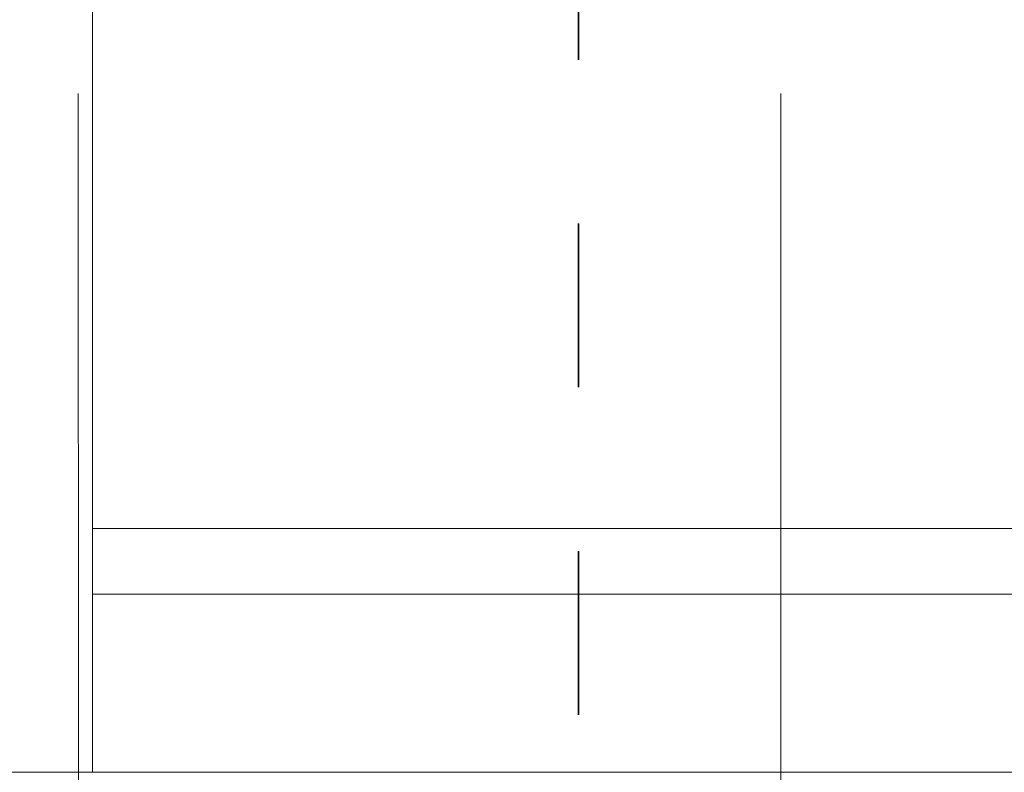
# Model space of a CAD drawing. Header units: metres. Extents: x 1316.5 to 1415.3, y -94.1 to -52.
# Tile 182 of 256: x 1360.809 to 1361.41, y -55.112 to -54.652. Entities that reach past the tile are written whole.
import ezdxf

# ---------------------------------------------------------------- set-up
doc = ezdxf.new("R2010")
doc.units = ezdxf.units.M
doc.linetypes.add('AUSGEZOGEN', pattern=[0])
doc.linetypes.add('STRICHPUNKT2_S5', pattern=[0.1, 0.07, -0.01, 0.01, -0.01])
for name, color, linetype, lineweight in [('XR$11$Achsen', 4, 'AUSGEZOGEN', 13), ('XR$11$Aufkantung', 4, 'AUSGEZOGEN', 13), ('XR$11$Wand', 1, 'AUSGEZOGEN', 50), ('XR$12$DETAIL', 7, 'AUSGEZOGEN', 25)]:
    doc.layers.add(name, color=color, linetype=linetype, lineweight=lineweight)

msp = doc.modelspace()

# ---------------------------------------------------------------- linework, layer by layer
at = {"layer": 'XR$11$Achsen', "color": 35, "linetype": 'STRICHPUNKT2_S5', "lineweight": 35, "transparency": 33554687}
msp.add_line((1361.15015, -53.57662), (1361.15015, -65.64917), dxfattribs=at)
at = {"layer": 'XR$11$Achsen', "color": 35, "linetype": 'AUSGEZOGEN', "lineweight": 13, "transparency": 33554687}
for p, q in [((1360.84466, -55.50224), (1360.84463, -54.69708)), ((1361.27366, -55.49466), (1361.27363, -54.69708))]:
    msp.add_line(p, q, dxfattribs=at)
at = {"layer": 'XR$11$Aufkantung', "color": 4, "linetype": 'AUSGEZOGEN', "lineweight": 13, "transparency": 33554687}
msp.add_line((1361.52515, -55.11162), (1342.59015, -55.11164), dxfattribs=at)
at = {"layer": 'XR$11$Wand', "color": 52, "linetype": 'AUSGEZOGEN', "lineweight": 13, "transparency": 33554687}
for p, q in [((1360.85333, -55.11162), (1360.85333, -54.10288)), ((1361.59333, -54.96288), (1360.85333, -54.96288)), ((1361.59333, -55.00288), (1360.85333, -55.00288))]:
    msp.add_line(p, q, dxfattribs=at)
at = {"layer": 'XR$12$DETAIL', "color": 3, "linetype": 'STRICHPUNKT2_S5', "lineweight": 25, "transparency": 33554687}
msp.add_circle((1361.17216, -55.27094), 0.97536, dxfattribs=at)

doc.saveas('drawing.dxf')
